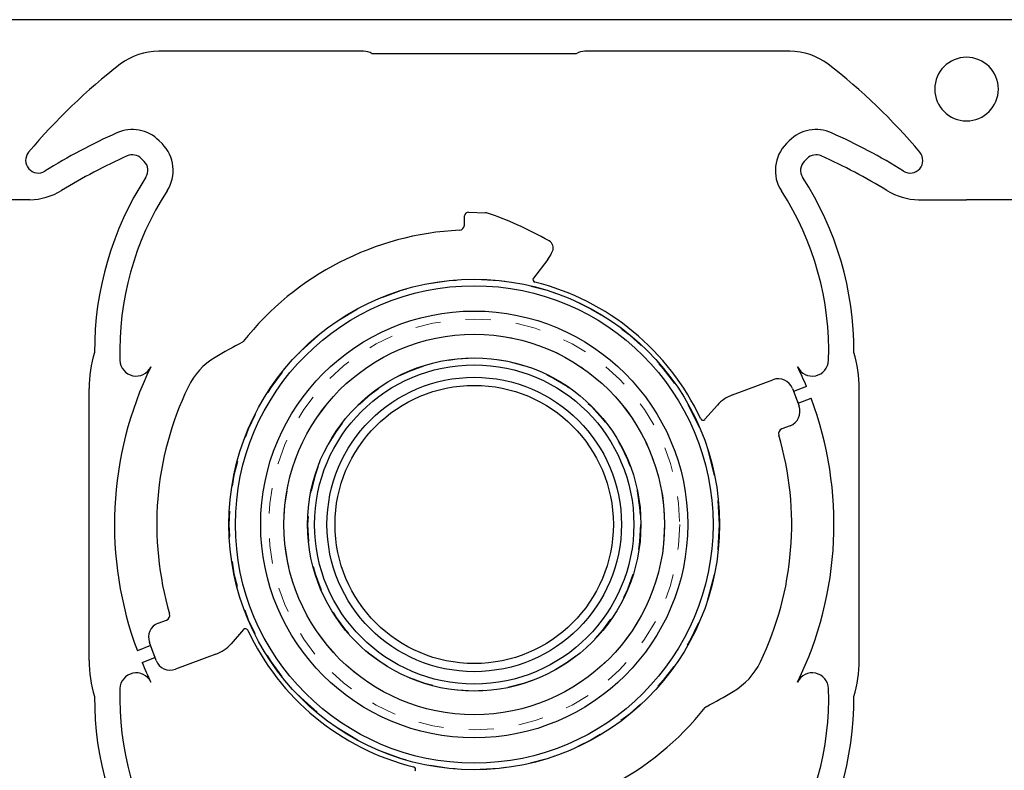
# Model space of a CAD drawing. Header units: inches. Extents: x 370 to 474, y 80 to 168.
# Tile 8 of 170: x 377.97 to 381.87, y 86.27 to 89.25. Entities that reach past the tile are written whole.
import ezdxf

# ---------------------------------------------------------------- set-up
doc = ezdxf.new("R2010")
doc.units = ezdxf.units.IN
doc.header["$LTSCALE"] = 0.5
doc.header["$MEASUREMENT"] = 0
doc.linetypes.add('HIDDEN', pattern=[0.225, 0.15, -0.075])
doc.layers.add('APP-M-S', color=30, linetype='Continuous')

msp = doc.modelspace()

# ---------------------------------------------------------------- linework, layer by layer
at = {"layer": 'APP-M-S', "linetype": 'Continuous', "lineweight": 25}
for p, q in [((381.7191, 89.247), (377.8191, 89.247)), ((385.6191, 89.247), (381.7191, 89.247)), ((379.3304, 89.122), (378.5194, 89.122)), ((381.0189, 89.122), (380.2078, 89.122)), ((380.1736, 89.112), (379.3647, 89.112)), ((378.521, 88.7676), (378.5326, 88.7561)), ((381.0172, 88.7676), (381.0057, 88.7561)), ((378.4619, 88.6854), (378.4503, 88.6969)), ((381.0764, 88.6854), (381.0879, 88.6969)), ((378.0093, 88.5332), (377.8191, 88.5332)), ((381.529, 88.5332), (381.7191, 88.5332)), ((381.9093, 88.5332), (381.7191, 88.5332)), ((379.73, 88.4325), (379.731, 88.4695)), ((379.7464, 88.4841), (379.8139, 88.4824)), ((380.0605, 88.2973), (380.0037, 88.2233)), ((380.7921, 87.7607), (380.9521, 87.8205)), ((381.085, 87.7939), (381.0337, 87.7736)), ((378.2441, 86.7085), (378.2441, 87.7856)), ((381.0293, 87.7853), (381.0556, 87.7151)), ((381.0425, 87.7502), (381.0517, 87.727)), ((381.2941, 86.7085), (381.2941, 87.7856)), ((380.6827, 87.6636), (380.7323, 87.7196)), ((381.0517, 87.727), (381.1034, 87.7474)), ((381.0204, 87.6379), (380.9879, 87.6257)), ((378.5178, 86.8562), (378.5504, 86.8684)), ((378.8555, 86.8305), (378.806, 86.7745)), ((378.5089, 86.7087), (378.4827, 86.779)), ((378.4866, 86.7671), (378.4349, 86.7467)), ((378.4958, 86.7439), (378.4866, 86.7671)), ((378.4532, 86.7002), (378.5045, 86.7204)), ((378.7462, 86.7334), (378.5861, 86.6735))]:
    msp.add_line(p, q, dxfattribs=at)
at = {"layer": 'APP-M-S', "linetype": 'HIDDEN', "lineweight": 18}
for p, q in [((381.0337, 87.7736), (381.0333, 87.7735)), ((381.0333, 87.7735), (381.0425, 87.7502)), ((378.505, 86.7206), (378.4958, 86.7439)), ((378.5045, 86.7204), (378.505, 86.7206))]:
    msp.add_line(p, q, dxfattribs=at)
at = {"layer": 'APP-M-S', "linetype": 'Continuous', "lineweight": 25}
for radius in [0.9719, 0.9458, 0.8458, 0.7538, 0.6601, 0.6323, 0.5832, 0.5512]:
    msp.add_circle((379.7691, 87.247), radius, dxfattribs=at)
at = {"layer": 'APP-M-S', "linetype": 'HIDDEN', "lineweight": 18}
for radius in [0.9719, 0.9704, 0.8138, 0.7538, 0.6601, 0.6585]:
    msp.add_circle((379.7691, 87.247), radius, dxfattribs=at)
at = {"layer": 'APP-M-S', "linetype": 'Continuous', "lineweight": 25}
for centre, radius, start, end in [((378.5194, 88.872), 0.25, 90, 127.5631), ((379.3304, 89.0584), 0.0637, 57.4552, 90), ((380.2078, 89.0584), 0.0637, 90, 122.5448), ((381.0189, 88.872), 0.25, 52.4369, 90), ((381.7191, 88.972), 0.126, 90, 270), ((381.7191, 88.972), 0.126, 270, 90), ((379.7691, 87.247), 2.3, 127.5631, 140.1263), ((379.7691, 87.247), 2.3, 39.8737, 52.4369), ((378.415, 88.6616), 0.15, 45, 114.1481), ((381.1233, 88.6616), 0.15, 65.8519, 135), ((379.3383, 86.6021), 2.407, 114.1481, 121.8335), ((380.2, 86.6021), 2.407, 58.1665, 65.8519), ((378.4265, 88.65), 0.15, 327.0622, 45), ((381.1118, 88.65), 0.15, 135, 212.9378), ((378.0423, 88.6895), 0.05, 140.1263, 301.8335), ((379.3383, 86.6021), 2.307, 114.1481, 121.4613), ((378.415, 88.6616), 0.05, 45, 114.1481), ((381.1233, 88.6616), 0.05, 65.8519, 135), ((380.2, 86.6021), 2.307, 58.5387, 65.8519), ((381.4959, 88.6895), 0.05, 238.1665, 39.8737), ((378.4265, 88.65), 0.05, 327.0622, 45), ((381.1118, 88.65), 0.05, 135, 212.9378), ((379.5304, 87.9349), 1.2653, 147.0622, 180.2719), ((380.0079, 87.9349), 1.2653, 359.7281, 32.9378), ((378.0037, 88.7832), 0.25, 271.2686, 301.4613), ((381.5345, 88.7832), 0.25, 238.5387, 268.7314), ((379.5304, 87.9349), 1.1653, 147.0622, 181.8432), ((380.0079, 87.9349), 1.1653, 358.1568, 32.9378), ((379.746, 88.4691), 0.015, 88.5, 178.5), ((379.8135, 88.4674), 0.015, 72.2438, 88.5), ((379.4887, 87.4531), 1.08, 65.336, 72.2438), ((379.7691, 87.247), 1.1675, 92.8521, 141.6192), ((379.71, 88.4331), 0.02, 272.8521, 358.5), ((379.1882, 86.7988), 1.8, 60.8255, 65.336), ((380.0501, 88.3425), 0.032, 336.9683, 60.8255), ((379.9415, 88.3887), 0.15, 322.5, 336.9683), ((380.0116, 88.2172), 0.01, 142.5, 255.9665), ((379.7691, 87.247), 0.99, 25.0335, 75.9665), ((379.9715, 85.8434), 2.4032, 117.7976, 120.7441), ((378.8461, 87.9781), 0.01, 297.7976, 321.6192), ((378.7441, 87.7856), 0.5, 163.3453, 180), ((378.8835, 87.6725), 0.275, 120.7441, 154.3385), ((380.7941, 87.7856), 0.5, 360, 16.6547), ((379.7691, 87.247), 1.425, 154.0226, 200.5571), ((378.4301, 87.8995), 0.0645, 181.8432, 334.0226), ((381.1081, 87.8995), 0.0645, 205.9774, 358.1568), ((379.7691, 87.247), 1.425, 22.5676, 25.9774), ((379.7691, 87.247), 1.2575, 154.3385, 196.365), ((380.9731, 87.7643), 0.06, 20.5, 110.5), ((380.8446, 87.6202), 0.15, 110.5, 138.5), ((380.9994, 87.6941), 0.06, 290.5, 20.5), ((379.7691, 87.247), 1.425, 334.0226, 20.5571), ((380.6752, 87.6702), 0.01, 205.0335, 318.5), ((379.7691, 87.247), 1.2575, 334.3385, 16.365), ((380.9949, 87.607), 0.02, 110.5, 196.3651), ((378.5434, 86.8871), 0.02, 290.5, 16.365), ((378.5389, 86.8), 0.06, 110.5, 200.5), ((378.863, 86.8239), 0.01, 25.0335, 138.5), ((379.7691, 87.247), 0.99, 205.0335, 255.9665), ((378.6936, 86.8739), 0.15, 290.5, 318.5), ((378.7441, 86.7085), 0.5, 180, 196.6547), ((379.7691, 87.247), 1.425, 202.5676, 205.9774), ((378.5651, 86.7297), 0.06, 200.5, 290.5), ((380.6547, 86.8216), 0.275, 300.7441, 334.3385), ((380.7941, 86.7085), 0.5, 343.3453, 360), ((378.4301, 86.5946), 0.0645, 25.9774, 178.1568), ((381.1081, 86.5946), 0.0645, 1.8432, 154.0226), ((379.5304, 86.5592), 1.1653, 178.1568, 212.9378), ((379.5668, 88.6506), 2.4032, 297.7976, 300.7441), ((380.0079, 86.5592), 1.1653, 327.0622, 1.8432), ((379.5304, 86.5592), 1.2653, 179.7281, 212.9378), ((380.0079, 86.5592), 1.2653, 327.0622, 0.2719), ((379.7691, 87.247), 1.1675, 272.8521, 321.6192), ((380.6922, 86.5159), 0.01, 117.7976, 141.6192), ((379.5266, 86.2768), 0.01, 322.5, 75.9665)]:
    msp.add_arc(centre, radius, start, end, dxfattribs=at)

doc.saveas('drawing.dxf')
